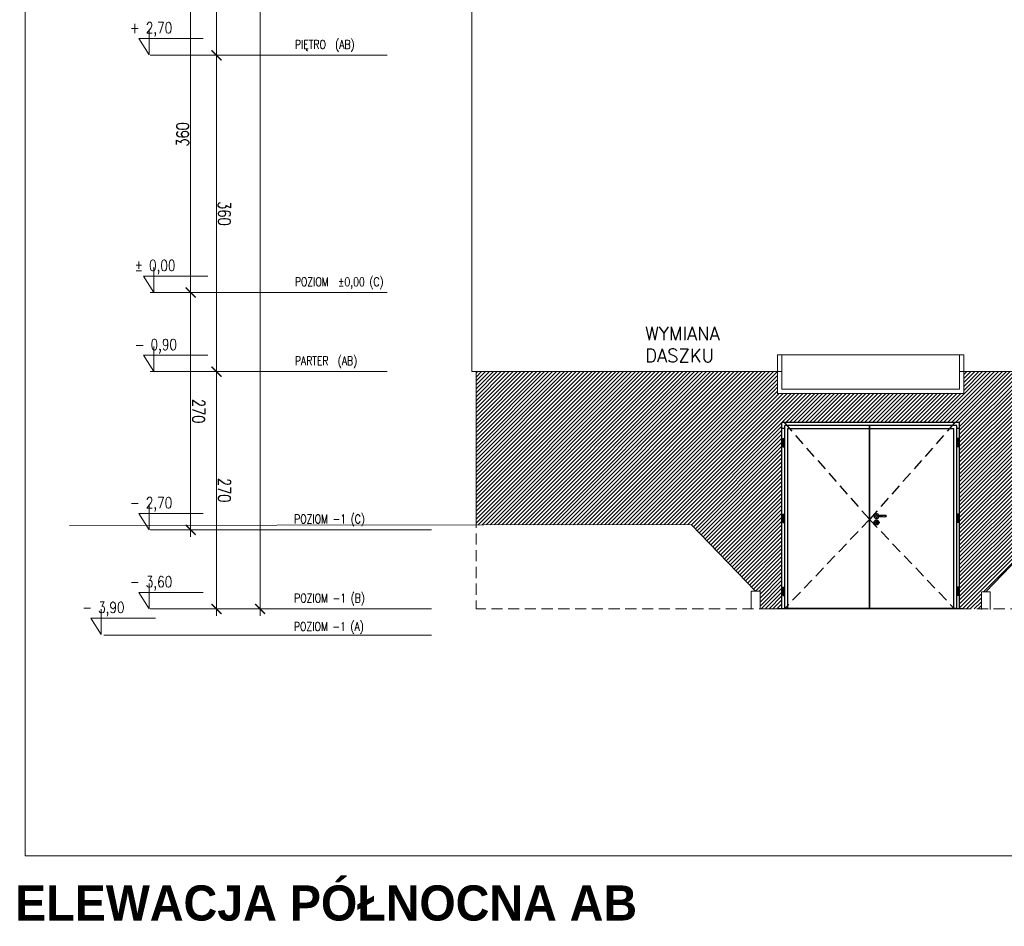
# Model space of a CAD drawing. Header units: millimetres. Extents: x -82287 to 177822, y -399756 to 0.
# Tile 60 of 228: x 75404 to 76525, y -238893 to -237861. Entities that reach past the tile are written whole.
import ezdxf
from ezdxf.enums import TextEntityAlignment as Align

# ---------------------------------------------------------------- set-up
doc = ezdxf.new("R2010")
doc.units = ezdxf.units.MM
doc.header["$MEASUREMENT"] = 0
for name, pattern in [('SUŁOSZOWA - PB 21 03$0$CENTER', [0.6, 0.375, -0.075, 0.075, -0.075]), ('SUŁOSZOWA - PB 21 03$0$DASHED', [19.05, 12.7, -6.35]), ('SUŁOSZOWA - PB 21 03$0$HIDDEN', [9.525, 6.35, -3.175])]:
    doc.linetypes.add(name, pattern=pattern)
doc.layers.get('DEFPOINTS').update_dxf_attribs({"lineweight": 50})
doc.layers.add('FL_XREF', color=252, linetype='Continuous')
for name, color, linetype, lineweight in [('SUŁOSZOWA - PB 21 03$0$! opisy okien elewacja', 251, 'Continuous', 0), ('SUŁOSZOWA - PB 21 03$0$!! 0_ Istn-sciany', 251, 'Continuous', 0), ('SUŁOSZOWA - PB 21 03$0$!! 0_ Opis', 251, 'Continuous', 0), ('SUŁOSZOWA - PB 21 03$0$!! 0_ WIDOK ELEWACJA', 251, 'Continuous', 0), ('SUŁOSZOWA - PB 21 03$0$!! 0_bloki rzędnych', 251, 'Continuous', 0), ('SUŁOSZOWA - PB 21 03$0$!! 0_Istn-cienka', 251, 'Continuous', 0), ('SUŁOSZOWA - PB 21 03$0$!! 0_Istn-drzwi', 251, 'Continuous', 0), ('SUŁOSZOWA - PB 21 03$0$!! 0_Opis_pom', 251, 'Continuous', 0), ('SUŁOSZOWA - PB 21 03$0$!! 1_OPIS POM NOWE', 251, 'Continuous', 0), ('SUŁOSZOWA - PB 21 03$0$!! 2_ELEWACJA COKÓŁ', 251, 'Continuous', 0), ('SUŁOSZOWA - PB 21 03$0$0-rzedne-blok', 251, 'Continuous', 0)]:
    doc.layers.add(name, color=color, linetype=linetype, lineweight=lineweight)
doc.layers.add('SUŁOSZOWA - PB 21 03$0$ND', color=251, linetype='Continuous', lineweight=0, plot=False)
doc.styles.add('SUŁOSZOWA - PB 21 03$0$ARIAL', font='tahoma.ttf')
doc.styles.add('SUŁOSZOWA - PB 21 03$0$DEUTSCH', font='SIMPLEX8')
doc.styles.add('SUŁOSZOWA - PB 21 03$0$SIMPLEX', font='simplex.shx', dxfattribs={"width": 0.77})
doc.styles.add('SUŁOSZOWA - PB 21 03$0$STYLE10', font='arialbd.ttf')
doc.styles.add('SUŁOSZOWA - PB 21 03$0$TXT', font='simplex.shx')
doc.dimstyles.new('SUŁOSZOWA - PB 21 03$0$OL PB 100', dxfattribs={"dimscale": 4, "dimtxt": 3.5, "dimasz": 0.2, "dimexe": 10, "dimexo": 10, "dimgap": 0.5, "dimtad": 1, "dimdec": 1, "dimrnd": 0.5, "dimzin": 9, "dimdsep": 46, "dimtxsty": 'SUŁOSZOWA - PB 21 03$0$SIMPLEX', "dimblk": 'SUŁOSZOWA - PB 21 03$0$thick_MSz', "dimcen": 0.05, "dimdle": 8, "dimse1": 1, "dimse2": 1, "dimclrd": 256, "dimclre": 256, "dimclrt": 3, "dimadec": 1, "dimazin": 2, "dimtfac": 1, "dimtdec": 1, "dimtix": 1, "dimtofl": 0, "dimtmove": 2, "dimatfit": 3, "dimldrblk": 'SUŁOSZOWA - PB 21 03$0$thick_MSz', "dimfxl": 10, "dimfxlon": 1, "dimtolj": 1, "dimlwd": -1, "dimlwe": -1, "dimarcsym": 0})

# ---------------------------------------------------------------- blocks, each defined once
blk = doc.blocks.new('SUŁOSZOWA - PB 21 03$0$thick_MSz')
for p, q in [((0, 15), (0, -15)), ((-10, 0), (10, 0))]:
    blk.add_line(p, q)
at = {"const_width": 2, "elevation": 2}
blk.add_lwpolyline([(-7.1, -7.1), (7.1, 7.1)], dxfattribs=at)
blk = doc.blocks.new('*D72')
at = {"layer": 'DEFPOINTS', "color": 0, "ltscale": 100, "transparency": 16777216}
for p in [(15576.3, 8739.9), (15576.3, 8648.5), (15846.3, 8648.5)]:
    blk.add_point(p, dxfattribs=at)
at = {"layer": 'SUŁOSZOWA - PB 21 03$0$ND', "ltscale": 100, "transparency": 16777216}
blk.add_line((15845.5, 8739.9), (15577.1, 8739.9), dxfattribs=at)
at = {"layer": 'SUŁOSZOWA - PB 21 03$0$ND', "ltscale": 100, "transparency": 16777216, "xscale": 0.8, "yscale": 0.8, "zscale": 0.8}
for p, rotation in [((15576.3, 8739.9), 180.0000000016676), ((15846.3, 8739.9), 1.667546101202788e-09)]:
    blk.add_blockref('SUŁOSZOWA - PB 21 03$0$thick_MSz', p, dxfattribs=dict(at, rotation=rotation))
at = {"layer": 'SUŁOSZOWA - PB 21 03$0$ND', "color": 3, "ltscale": 100, "transparency": 16777216, "insert": (15711.3, 8748.9), "char_height": 14, "attachment_point": 5, "rotation": 0, "style": 'SUŁOSZOWA - PB 21 03$0$SIMPLEX'}
blk.add_mtext('\\A1;270', dxfattribs=at)
blk = doc.blocks.new('SUŁOSZOWA - PB 21 03$0$D_kota')
for p, q in [((8.66, 0), (8.66, 23.02)), ((-0.76, 15), (8.66, 15)), ((8.66, 0), (-0.76, 15))]:
    blk.add_line(p, q)
blk.add_lwpolyline([(-0.76, 15), (57.9, 15)])
at = {"style": 'SUŁOSZOWA - PB 21 03$0$DEUTSCH', "width": 0.8}
blk.add_attdef('POZ.ARCH', (7.32, 19.66), '', height=10, dxfattribs=at)
blk = doc.blocks.new('*D73')
at = {"layer": 'DEFPOINTS', "color": 0, "ltscale": 100, "transparency": 16777216}
for p in [(15846.3, 8789.5), (14272.3, 8752.2), (15846.3, 8606.6)]:
    blk.add_point(p, dxfattribs=at)
at = {"layer": 'SUŁOSZOWA - PB 21 03$0$ND', "ltscale": 100, "transparency": 16777216}
blk.add_line((14273.1, 8789.5), (15845.5, 8789.5), dxfattribs=at)
at = {"layer": 'SUŁOSZOWA - PB 21 03$0$ND', "ltscale": 100, "transparency": 16777216, "xscale": 0.8, "yscale": 0.8, "zscale": 0.8}
for p, rotation in [((14272.3, 8789.5), 180.0000000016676), ((15846.3, 8789.5), 1.667517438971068e-09)]:
    blk.add_blockref('SUŁOSZOWA - PB 21 03$0$thick_MSz', p, dxfattribs=dict(at, rotation=rotation))
at = {"layer": 'SUŁOSZOWA - PB 21 03$0$ND', "color": 3, "ltscale": 100, "transparency": 16777216, "insert": (15065.7, 8799.5), "char_height": 14, "attachment_point": 5, "rotation": 0, "style": 'SUŁOSZOWA - PB 21 03$0$SIMPLEX'}
blk.add_mtext('\\A1;1574', dxfattribs=at)
blk = doc.blocks.new('*D74')
at = {"layer": 'DEFPOINTS', "color": 0, "ltscale": 100, "transparency": 16777216}
for p in [(15216.3, 8739.9), (15216.3, 8648.5), (15576.3, 8648.5)]:
    blk.add_point(p, dxfattribs=at)
at = {"layer": 'SUŁOSZOWA - PB 21 03$0$ND', "ltscale": 100, "transparency": 16777216}
blk.add_line((15575.5, 8739.9), (15217.1, 8739.9), dxfattribs=at)
at = {"layer": 'SUŁOSZOWA - PB 21 03$0$ND', "ltscale": 100, "transparency": 16777216, "xscale": 0.8, "yscale": 0.8, "zscale": 0.8}
for p, rotation in [((15216.3, 8739.9), 180.0000000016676), ((15576.3, 8739.9), 1.667546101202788e-09)]:
    blk.add_blockref('SUŁOSZOWA - PB 21 03$0$thick_MSz', p, dxfattribs=dict(at, rotation=rotation))
at = {"layer": 'SUŁOSZOWA - PB 21 03$0$ND', "color": 3, "ltscale": 100, "transparency": 16777216, "insert": (15396.3, 8748.9), "char_height": 14, "attachment_point": 5, "rotation": 0, "style": 'SUŁOSZOWA - PB 21 03$0$SIMPLEX'}
blk.add_mtext('\\A1;360', dxfattribs=at)
blk = doc.blocks.new('*D75')
at = {"layer": 'DEFPOINTS', "color": 0, "ltscale": 100, "transparency": 16777216}
for p in [(14862.3, 8739.9), (14862.3, 8648.6), (15216.3, 8648.5)]:
    blk.add_point(p, dxfattribs=at)
at = {"layer": 'SUŁOSZOWA - PB 21 03$0$ND', "ltscale": 100, "transparency": 16777216}
blk.add_line((15215.5, 8739.9), (14863.1, 8739.9), dxfattribs=at)
at = {"layer": 'SUŁOSZOWA - PB 21 03$0$ND', "ltscale": 100, "transparency": 16777216, "xscale": 0.8, "yscale": 0.8, "zscale": 0.8}
for p, rotation in [((14862.3, 8739.9), 180.0000000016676), ((15216.3, 8739.9), 1.667546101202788e-09)]:
    blk.add_blockref('SUŁOSZOWA - PB 21 03$0$thick_MSz', p, dxfattribs=dict(at, rotation=rotation))
at = {"layer": 'SUŁOSZOWA - PB 21 03$0$ND', "color": 3, "ltscale": 100, "transparency": 16777216, "insert": (15039.3, 8748.9), "char_height": 14, "attachment_point": 5, "rotation": 0, "style": 'SUŁOSZOWA - PB 21 03$0$SIMPLEX'}
blk.add_mtext('\\A1;354', dxfattribs=at)
blk = doc.blocks.new('*D77')
at = {"layer": 'DEFPOINTS', "color": 0, "ltscale": 100, "transparency": 16777216}
for p in [(15486.3, 8710.4), (15486.3, 8648.5), (15756.3, 8648.5)]:
    blk.add_point(p, dxfattribs=at)
at = {"layer": 'SUŁOSZOWA - PB 21 03$0$ND', "ltscale": 100, "transparency": 16777216}
blk.add_line((15755.5, 8710.4), (15487.1, 8710.4), dxfattribs=at)
at = {"layer": 'SUŁOSZOWA - PB 21 03$0$ND', "ltscale": 100, "transparency": 16777216, "xscale": 0.8, "yscale": 0.8, "zscale": 0.8}
for p, rotation in [((15486.3, 8710.4), 180.0000000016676), ((15756.3, 8710.4), 1.667546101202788e-09)]:
    blk.add_blockref('SUŁOSZOWA - PB 21 03$0$thick_MSz', p, dxfattribs=dict(at, rotation=rotation))
at = {"layer": 'SUŁOSZOWA - PB 21 03$0$ND', "color": 3, "ltscale": 100, "transparency": 16777216, "insert": (15621.3, 8719.4), "char_height": 14, "attachment_point": 5, "rotation": 0, "style": 'SUŁOSZOWA - PB 21 03$0$SIMPLEX'}
blk.add_mtext('\\A1;270', dxfattribs=at)
blk = doc.blocks.new('*D78')
at = {"layer": 'DEFPOINTS', "color": 0, "ltscale": 100, "transparency": 16777216}
for p in [(15126.3, 8710.4), (15126.3, 8648.5), (15486.3, 8648.5)]:
    blk.add_point(p, dxfattribs=at)
at = {"layer": 'SUŁOSZOWA - PB 21 03$0$ND', "ltscale": 100, "transparency": 16777216}
blk.add_line((15485.5, 8710.4), (15127.1, 8710.4), dxfattribs=at)
at = {"layer": 'SUŁOSZOWA - PB 21 03$0$ND', "ltscale": 100, "transparency": 16777216, "xscale": 0.8, "yscale": 0.8, "zscale": 0.8, "rotation": 180}
blk.add_blockref('SUŁOSZOWA - PB 21 03$0$thick_MSz', (15126.3, 8710.4), dxfattribs=at)
at = {"layer": 'SUŁOSZOWA - PB 21 03$0$ND', "ltscale": 100, "transparency": 16777216, "xscale": 0.8, "yscale": 0.8, "zscale": 0.8}
blk.add_blockref('SUŁOSZOWA - PB 21 03$0$thick_MSz', (15486.3, 8710.4), dxfattribs=at)
at = {"layer": 'SUŁOSZOWA - PB 21 03$0$ND', "color": 3, "ltscale": 100, "transparency": 16777216, "insert": (15306.3, 8701.4), "char_height": 14, "attachment_point": 5, "rotation": 180, "style": 'SUŁOSZOWA - PB 21 03$0$SIMPLEX'}
blk.add_mtext('\\A1;360', dxfattribs=at)
blk = doc.blocks.new('SUŁOSZOWA - PB 21 03$0$POZIOMY BLOK')
for p, q in [((15756.32, 8984.49), (15756.32, 8664.25)), ((15846.32, 8984.49), (15846.32, 8664.25)), ((15876.32, 8984.49), (15876.32, 8664.25)), ((15216.32, 8934), (15216.32, 8664.25)), ((15486.32, 8934), (15486.32, 8664.25)), ((15576.32, 8934), (15576.32, 8664.25)), ((15876.32, 8682.25), (15876.32, 8611.49))]:
    blk.add_line(p, q)
at = {"layer": 'SUŁOSZOWA - PB 21 03$0$0-rzedne-blok'}
ref = blk.add_blockref('SUŁOSZOWA - PB 21 03$0$D_kota', (15486.32, 8657.67), dxfattribs=dict(at, xscale=1.250000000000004, yscale=1.250000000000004, zscale=1.250000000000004, rotation=90))
ref.add_attrib('POZ.ARCH', '%%p 0,00  ', (15461.74, 8646.85), dxfattribs={"layer": '0', "height": 12.5, "rotation": 90, "style": 'SUŁOSZOWA - PB 21 03$0$DEUTSCH', "width": 0.8})
ref = blk.add_blockref('SUŁOSZOWA - PB 21 03$0$D_kota', (15576.32, 8657.67), dxfattribs=dict(at, xscale=1.250000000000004, yscale=1.250000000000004, zscale=1.250000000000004, rotation=90))
ref.add_attrib('POZ.ARCH', '- 0,90  ', (15551.74, 8646.85), dxfattribs={"layer": '0', "height": 12.5, "rotation": 90, "style": 'SUŁOSZOWA - PB 21 03$0$DEUTSCH', "width": 0.8})
ref = blk.add_blockref('SUŁOSZOWA - PB 21 03$0$D_kota', (15215.85, 8652.26), dxfattribs=dict(at, xscale=1.250000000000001, yscale=1.250000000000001, zscale=1.250000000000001, rotation=89.99999992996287))
ref.add_attrib('POZ.ARCH', '+ 2,70', (15191.27, 8641.44), dxfattribs={"layer": '0', "height": 12.5, "rotation": 90, "style": 'SUŁOSZOWA - PB 21 03$0$DEUTSCH', "width": 0.8})
ref = blk.add_blockref('SUŁOSZOWA - PB 21 03$0$D_kota', (15756.32, 8652.26), dxfattribs=dict(at, xscale=1.250000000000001, yscale=1.250000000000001, zscale=1.250000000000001, rotation=89.99999992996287))
ref.add_attrib('POZ.ARCH', '- 2,70', (15731.74, 8641.44), dxfattribs={"layer": '0', "height": 12.5, "rotation": 90, "style": 'SUŁOSZOWA - PB 21 03$0$DEUTSCH', "width": 0.8})
ref = blk.add_blockref('SUŁOSZOWA - PB 21 03$0$D_kota', (15846.32, 8652.26), dxfattribs=dict(at, xscale=1.250000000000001, yscale=1.250000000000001, zscale=1.250000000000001, rotation=89.99999992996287))
ref.add_attrib('POZ.ARCH', '- 3,60', (15821.74, 8641.44), dxfattribs={"layer": '0', "height": 12.5, "rotation": 90, "style": 'SUŁOSZOWA - PB 21 03$0$DEUTSCH', "width": 0.8})
ref = blk.add_blockref('SUŁOSZOWA - PB 21 03$0$D_kota', (15875.5, 8597.99), dxfattribs=dict(at, xscale=1.250000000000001, yscale=1.250000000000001, zscale=1.250000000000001, rotation=89.99999992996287))
ref.add_attrib('POZ.ARCH', '- 3,90', (15850.92, 8587.16), dxfattribs={"layer": '0', "height": 12.5, "rotation": 90, "style": 'SUŁOSZOWA - PB 21 03$0$DEUTSCH', "width": 0.8})
at = {"style": 'SUŁOSZOWA - PB 21 03$0$SIMPLEX', "width": 0.77}
for s, p in [('POZIOM  %%P0,00 (C)', (15478.99, 8829.03, -0.04)), ('PIĘTRO  (AB)', (15208.99, 8829.03, -0.04)), ('PARTER  (AB)', (15568.99, 8829.03, -0.04)), ('POZIOM -1 (C)', (15748.99, 8828.23, -0.04)), ('POZIOM -1 (B)', (15838.99, 8828.23, -0.04)), ('POZIOM -1 (A)', (15871.38, 8827.97, -0.04))]:
    blk.add_text(s, height=10, rotation=90, dxfattribs=at).set_placement(p)
at = {"layer": 'SUŁOSZOWA - PB 21 03$0$ND', "ltscale": 100}
dim = blk.add_linear_dim(base=(15846.32, 8789.48), p1=(14272.32, 8752.23), p2=(15846.32, 8606.6), angle=180, dimstyle='SUŁOSZOWA - PB 21 03$0$OL PB 100', dxfattribs=at)
dim.commit()
dim.dimension.update_dxf_attribs({"geometry": '*D73', "text_midpoint": (15065.71, 8799.48), "dimtype": 160})
for base, p1, p2, picture, middle in [((14862.32, 8739.89), (15216.32, 8648.52), (14862.32, 8648.65), '*D75', (15039.32, 8748.89)), ((15216.32, 8739.89), (15576.32, 8648.52), (15216.32, 8648.52), '*D74', (15396.32, 8748.89)), ((15576.32, 8739.89), (15846.32, 8648.52), (15576.32, 8648.52), '*D72', (15711.32, 8748.89)), ((15486.32, 8710.39), (15756.32, 8648.52), (15486.32, 8648.52), '*D77', (15621.32, 8719.39)), ((15126.32, 8710.39), (15486.32, 8648.52), (15126.32, 8648.52), '*D78', (15306.32, 8701.39))]:
    dim = blk.add_linear_dim(base=base, p1=p1, p2=p2, angle=180, dimstyle='SUŁOSZOWA - PB 21 03$0$OL PB 100', dxfattribs=at)
    dim.commit()
    dim.dimension.update_dxf_attribs({"geometry": picture, "text_midpoint": middle})
blk = doc.blocks.new('SUŁOSZOWA - PB 21 03')
at = {"layer": 'SUŁOSZOWA - PB 21 03$0$!! 2_ELEWACJA COKÓŁ'}
h = blk.add_hatch(dxfattribs=at)
h.set_pattern_fill('ANSI31', color=250, angle=180)
h.set_pattern_definition([(225, (130878.9713, -429739.2704), (2.24506403, -2.24506403), [])])
h.paths.add_polyline_path([(76411.2647, -238584.26576), (76414.72686, -238584.26576), (76436.2647, -238584.26576), (76436.2647, -238564.76576), (76441.2647, -238564.76576), (76516.8108, -238486.29129), (77676.75331, -238480.64954), (77676.75331, -238314.26576), (76416.25991, -238314.26576), (76416.25991, -238339.26576), (76204.25991, -238339.26576), (76204.25991, -238314.26576), (75861.25991, -238314.26576), (75861.25991, -238479.26576), (75861.25991, -238488.65106), (76106.04468, -238488.2125), (76179.25991, -238564.26576), (76184.25991, -238564.26576), (76184.25991, -238584.26576), (76209.25991, -238584.26576), (76209.25991, -238372.26576), (76404.26307, -238372.26576), (76411.2647, -238372.26576)])
h.paths.add_polyline_path([(76744.25991, -238452.26576), (76742.25991, -238452.26576), (76742.25991, -238454.26576), (76516.25991, -238454.26576), (76516.25991, -238452.26576), (76514.25991, -238452.26576), (76514.25991, -238362.26576), (76629.25991, -238362.26576), (76744.25991, -238362.26576)], flags=16)
h.paths.add_polyline_path([(76742.25991, -238450.26576), (76631.25991, -238450.26576), (76631.25991, -238364.26576), (76742.25991, -238364.26576)], flags=0)
h.paths.add_polyline_path([(77114.25991, -238362.26576), (77229.25991, -238362.26576), (77344.25991, -238362.26576), (77344.25991, -238452.26576), (77342.25991, -238452.26576), (77342.25991, -238454.26576), (77116.25991, -238454.26576), (77116.25991, -238452.26576), (77114.25991, -238452.26576)], flags=16)
h.paths.add_polyline_path([(76737.25991, -238445.26576), (76636.25991, -238445.26576), (76636.25991, -238369.26576), (76737.25991, -238369.26576)], flags=0)
h.paths.add_polyline_path([(76737.25991, -238407.26576), (76735.25991, -238408.01823), (76735.25991, -238442.25586), (76735.93096, -238443.26576), (76641.5757, -238443.26576), (76636.25991, -238445.26576), (76638.25991, -238442.25586), (76638.25991, -238370.01823), (76641.5757, -238371.26576), (76685.43096, -238371.26576), (76686.75991, -238369.26576), (76688.08886, -238371.26576), (76735.25991, -238371.26576), (76735.25991, -238406.51328)], flags=0)
h.paths.add_polyline_path([(77116.25991, -238364.26576), (77227.25991, -238364.26576), (77227.25991, -238450.26576), (77116.25991, -238450.26576)], flags=0)
h.paths.add_polyline_path([(77121.25991, -238369.26576), (77222.25991, -238369.26576), (77222.25991, -238445.26576), (77121.25991, -238445.26576)], flags=0)
h.paths.add_polyline_path([(77123.25991, -238370.01823), (77126.5757, -238371.26576), (77170.43096, -238371.26576), (77171.75991, -238369.26576), (77173.08886, -238371.26576), (77220.25991, -238371.26576), (77220.25991, -238406.51328), (77222.25991, -238407.26576), (77220.25991, -238408.01823), (77220.25991, -238442.25586), (77220.93096, -238443.26576), (77126.5757, -238443.26576), (77121.25991, -238445.26576), (77123.25991, -238442.25586)], flags=0)
h.paths.add_polyline_path([(76627.25991, -238450.26576), (76516.25991, -238450.26576), (76516.25991, -238364.26576), (76627.25991, -238364.26576)], flags=0)
h.paths.add_polyline_path([(76622.25991, -238445.26576), (76521.25991, -238445.26576), (76521.25991, -238369.26576), (76622.25991, -238369.26576)], flags=0)
h.paths.add_polyline_path([(76622.25991, -238407.26576), (76620.25991, -238408.01823), (76620.25991, -238442.25586), (76620.93096, -238443.26576), (76526.5757, -238443.26576), (76521.25991, -238445.26576), (76523.25991, -238442.25586), (76523.25991, -238370.01823), (76526.5757, -238371.26576), (76570.43096, -238371.26576), (76571.75991, -238369.26576), (76573.08886, -238371.26576), (76620.25991, -238371.26576), (76620.25991, -238406.51328)], flags=0)
h.paths.add_polyline_path([(77231.25991, -238364.26576), (77342.25991, -238364.26576), (77342.25991, -238450.26576), (77231.25991, -238450.26576)], flags=0)
h.paths.add_polyline_path([(77236.25991, -238369.26576), (77337.25991, -238369.26576), (77337.25991, -238445.26576), (77236.25991, -238445.26576)], flags=0)
h.paths.add_polyline_path([(77238.25991, -238370.01823), (77241.5757, -238371.26576), (77285.43096, -238371.26576), (77286.75991, -238369.26576), (77288.08886, -238371.26576), (77335.25991, -238371.26576), (77335.25991, -238406.51328), (77337.25991, -238407.26576), (77335.25991, -238408.01823), (77335.25991, -238442.25586), (77335.93096, -238443.26576), (77241.5757, -238443.26576), (77236.25991, -238445.26576), (77238.25991, -238442.25586)], flags=0)
h.paths.add_polyline_path([(77414.25991, -238362.26576), (77529.25991, -238362.26576), (77644.25991, -238362.26576), (77644.25991, -238452.26576), (77642.25991, -238452.26576), (77642.25991, -238454.26576), (77416.25991, -238454.26576), (77416.25991, -238452.26576), (77414.25991, -238452.26576)], flags=16)
h.paths.add_polyline_path([(77416.25991, -238364.26576), (77527.25991, -238364.26576), (77527.25991, -238450.26576), (77416.25991, -238450.26576)], flags=0)
h.paths.add_polyline_path([(77421.25991, -238369.26576), (77522.25991, -238369.26576), (77522.25991, -238445.26576), (77421.25991, -238445.26576)], flags=0)
h.paths.add_polyline_path([(77426.5757, -238371.26576), (77470.43096, -238371.26576), (77471.75991, -238369.26576), (77473.08886, -238371.26576), (77520.25991, -238371.26576), (77520.25991, -238406.51328), (77522.25991, -238407.26576), (77520.25991, -238408.01823), (77520.25991, -238442.25586), (77520.93096, -238443.26576), (77426.5757, -238443.26576), (77421.25991, -238445.26576), (77423.25991, -238442.25586), (77423.25991, -238370.01823)], flags=0)
h.paths.add_polyline_path([(77531.25991, -238364.26576), (77642.25991, -238364.26576), (77642.25991, -238450.26576), (77531.25991, -238450.26576)], flags=0)
h.paths.add_polyline_path([(77536.25991, -238369.26576), (77637.25991, -238369.26576), (77637.25991, -238445.26576), (77536.25991, -238445.26576)], flags=0)
h.paths.add_polyline_path([(77541.5757, -238371.26576), (77585.43096, -238371.26576), (77586.75991, -238369.26576), (77588.08886, -238371.26576), (77635.25991, -238371.26576), (77635.25991, -238406.51328), (77637.25991, -238407.26576), (77635.25991, -238408.01823), (77635.25991, -238442.25586), (77635.93096, -238443.26576), (77541.5757, -238443.26576), (77536.25991, -238445.26576), (77538.25991, -238442.25586), (77538.25991, -238370.01823)], flags=0)
h.paths.add_polyline_path([(77560.08766, -238442.10613), (77609.25433, -238442.10613), (77609.25433, -238434.60613), (77560.08766, -238434.60613)], flags=8)
h.paths.add_polyline_path([(77445.08766, -238442.10613), (77494.25433, -238442.10613), (77494.25433, -238434.60613), (77445.08766, -238434.60613)], flags=8)
h.paths.add_polyline_path([(77260.08766, -238442.10613), (77309.25433, -238442.10613), (77309.25433, -238434.60613), (77260.08766, -238434.60613)], flags=8)
h.paths.add_polyline_path([(77145.08766, -238442.10613), (77194.25433, -238442.10613), (77194.25433, -238434.60613), (77145.08766, -238434.60613)], flags=8)
h.paths.add_polyline_path([(76660.08766, -238442.10613), (76709.25433, -238442.10613), (76709.25433, -238434.60613), (76660.08766, -238434.60613)], flags=8)
h.paths.add_polyline_path([(76545.08766, -238442.10613), (76594.25433, -238442.10613), (76594.25433, -238434.60613), (76545.08766, -238434.60613)], flags=8)
for p, q in [((76209.25991, -238584.26576), (76209.25991, -238372.26576)), ((76411.2647, -238372.26576), (76209.25991, -238372.26576)), ((76404.26307, -238372.26576), (76209.25991, -238372.26576)), ((76212.35991, -238378.86576), (76209.25991, -238378.86576)), ((76308.90991, -238375.46576), (76212.35991, -238375.46576)), ((76212.35991, -238583.76576), (76212.35991, -238375.46576)), ((76308.90991, -238583.76576), (76308.90991, -238375.46576)), ((76309.2147, -238376.66576), (76308.90991, -238376.66576)), ((76408.1647, -238375.46576), (76309.2147, -238375.46576)), ((76309.2147, -238583.76576), (76309.2147, -238375.46576)), ((76408.1647, -238583.76576), (76408.1647, -238375.46576)), ((76411.2647, -238378.86576), (76408.1647, -238378.86576)), ((76411.2647, -238584.26576), (76411.2647, -238372.26576)), ((76210.15991, -238399.91576), (76210.15991, -238390.41576)), ((76210.15991, -238390.41576), (76212.15991, -238390.41576)), ((76212.15991, -238399.91576), (76212.15991, -238390.41576)), ((76408.3647, -238399.91576), (76408.3647, -238390.41576)), ((76410.3647, -238390.41576), (76408.3647, -238390.41576)), ((76410.3647, -238399.91576), (76410.3647, -238390.41576)), ((76210.15991, -238392.91576), (76212.15991, -238392.91576)), ((76210.15991, -238393.01576), (76212.15991, -238393.01576)), ((76210.15991, -238397.31576), (76212.15991, -238397.31576)), ((76210.15991, -238397.41576), (76212.15991, -238397.41576)), ((76210.15991, -238399.91576), (76212.15991, -238399.91576)), ((76410.3647, -238392.91576), (76408.3647, -238392.91576)), ((76410.3647, -238393.01576), (76408.3647, -238393.01576)), ((76410.3647, -238397.31576), (76408.3647, -238397.31576)), ((76410.3647, -238397.41576), (76408.3647, -238397.41576)), ((76410.3647, -238399.91576), (76408.3647, -238399.91576)), ((76210.15991, -238485.86576), (76210.15991, -238476.36576)), ((76210.15991, -238476.36576), (76212.15991, -238476.36576)), ((76210.15991, -238478.86576), (76212.15991, -238478.86576)), ((76210.15991, -238478.96576), (76212.15991, -238478.96576)), ((76212.15991, -238485.86576), (76212.15991, -238476.36576)), ((76408.3647, -238485.86576), (76408.3647, -238476.36576)), ((76410.3647, -238476.36576), (76408.3647, -238476.36576)), ((76410.3647, -238478.86576), (76408.3647, -238478.86576)), ((76410.3647, -238478.96576), (76408.3647, -238478.96576)), ((76410.3647, -238485.86576), (76410.3647, -238476.36576)), ((76210.15991, -238483.26576), (76212.15991, -238483.26576)), ((76210.15991, -238483.36576), (76212.15991, -238483.36576)), ((76210.15991, -238485.86576), (76212.15991, -238485.86576)), ((76410.3647, -238483.26576), (76408.3647, -238483.26576)), ((76410.3647, -238483.36576), (76408.3647, -238483.36576)), ((76410.3647, -238485.86576), (76408.3647, -238485.86576)), ((76210.15991, -238569.01576), (76210.15991, -238559.51576)), ((76210.15991, -238559.51576), (76212.15991, -238559.51576)), ((76212.15991, -238569.01576), (76212.15991, -238559.51576)), ((76408.3647, -238569.01576), (76408.3647, -238559.51576)), ((76410.3647, -238559.51576), (76408.3647, -238559.51576)), ((76410.3647, -238569.01576), (76410.3647, -238559.51576)), ((76210.15991, -238562.01576), (76212.15991, -238562.01576)), ((76210.15991, -238562.11576), (76212.15991, -238562.11576)), ((76210.15991, -238566.41576), (76212.15991, -238566.41576)), ((76210.15991, -238566.51576), (76212.15991, -238566.51576)), ((76210.15991, -238569.01576), (76212.15991, -238569.01576)), ((76410.3647, -238562.01576), (76408.3647, -238562.01576)), ((76410.3647, -238562.11576), (76408.3647, -238562.11576)), ((76410.3647, -238566.41576), (76408.3647, -238566.41576)), ((76410.3647, -238566.51576), (76408.3647, -238566.51576)), ((76410.3647, -238569.01576), (76408.3647, -238569.01576)), ((76414.72686, -238584.26576), (76205.14901, -238584.26576)), ((76308.90991, -238583.76576), (76212.35991, -238583.76576)), ((76213.45991, -238584.26576), (76213.45991, -238583.76576)), ((76214.65512, -238584.26576), (76214.65512, -238583.76576)), ((76215.85991, -238584.26576), (76215.85991, -238583.76576)), ((76408.1647, -238583.76576), (76309.2147, -238583.76576)), ((76404.6647, -238584.26576), (76404.6647, -238583.76576)), ((76405.86949, -238584.26576), (76405.86949, -238583.76576)), ((76407.0647, -238584.26576), (76407.0647, -238583.76576))]:
    blk.add_line(p, q)
at = {"linetype": 'SUŁOSZOWA - PB 21 03$0$CENTER', "ltscale": 0.5}
for p, q in [((76211.15991, -238390.41576), (76211.15991, -238399.86576)), ((76409.3647, -238390.41576), (76409.3647, -238399.86576)), ((76211.15991, -238476.36576), (76211.15991, -238485.81576)), ((76409.3647, -238476.36576), (76409.3647, -238485.81576)), ((76211.15991, -238559.51576), (76211.15991, -238568.96576)), ((76409.3647, -238559.51576), (76409.3647, -238568.96576))]:
    blk.add_line(p, q, dxfattribs=at)
at = {"ltscale": 0.2}
for p, q in [((76315.7647, -238478.51576), (76315.7647, -238479.01576)), ((76315.7647, -238478.51576), (76315.8949, -238478.51576)), ((76315.7647, -238479.01576), (76315.8949, -238479.01576)), ((76316.3897, -238485.78348), (76316.3897, -238487.03348)), ((76317.4397, -238485.78348), (76317.4397, -238487.03348))]:
    blk.add_line(p, q, dxfattribs=at)
at = {"linetype": 'SUŁOSZOWA - PB 21 03$0$DASHED'}
for points in [[(76212.09991, -238372.60815), (76308.90991, -238482.43695), (76212.09991, -238584.26576)], [(76405.71991, -238372.60815), (76308.90991, -238482.43695), (76405.71991, -238584.26576)]]:
    blk.add_lwpolyline(points, dxfattribs=at)
for points in [[(76215.85991, -238583.76576), (76215.85991, -238378.86576)], [(76215.85991, -238378.86576), (76404.6647, -238378.86576)], [(76404.6647, -238583.76576), (76404.6647, -238378.86576)]]:
    blk.add_lwpolyline(points)
at = {"ltscale": 0.2}
for centre, radius in [((76316.9147, -238485.88348), 2.8), ((76316.91969, -238485.88794), 1.8)]:
    blk.add_circle(centre, radius, dxfattribs=at)
for centre, radius, start, end in [((76316.9147, -238478.76576), 2.8007, 13.27153457, 346.72846543), ((76316.9147, -238478.76576), 1.25, 42.90378232, 317.09621768), ((76316.9147, -238478.76576), 1.05, 64.69983918, 295.30016082), ((76327.3247, -238478.76576), 0.74, 288.92464442, 71.07535558), ((76316.9147, -238485.08348), 0.875, 306.86989765, 233.13010235), ((76316.9147, -238487.03348), 0.525, 180, 270), ((76316.9147, -238487.03348), 0.525, 270, 0)]:
    blk.add_arc(centre, radius, start, end, dxfattribs=at)
for points in [[(76327.5647, -238478.06576), (76325.0647, -238477.81576), (76318.76906, -238478.06576), (76316.9147, -238477.71576)], [(76327.5647, -238479.46576), (76325.0647, -238479.71576), (76318.76906, -238479.46576), (76316.9147, -238479.81576)]]:
    blk.add_spline(points, degree=3, dxfattribs=at)
at = {"layer": 'SUŁOSZOWA - PB 21 03$0$! opisy okien elewacja'}
blk.add_lwpolyline([(82687.95751, -238865.24478), (75348.20682, -238865.24478), (75348.20682, -236737.82104), (82687.95751, -236737.82104)], close=True, dxfattribs=at)
at = {"layer": 'SUŁOSZOWA - PB 21 03$0$!! 0_ Istn-sciany'}
for points in [[(76106.04468, -238488.2125), (75398.71182, -238489.47976)], [(76179.25991, -238564.26576), (76106.00163, -238488.16779)], [(76441.2647, -238564.76576), (76516.8108, -238486.29129)], [(76184.25991, -238584.26576), (76184.25991, -238564.26576), (76174.25991, -238564.26576), (76174.25991, -238584.26576)], [(76436.2647, -238584.76576), (76436.2647, -238564.76576), (76446.2647, -238564.76576), (76446.2647, -238584.76576)], [(76184.25991, -238584.26576), (76354.25991, -238584.26576)]]:
    blk.add_lwpolyline(points, dxfattribs=at)
at = {"layer": 'SUŁOSZOWA - PB 21 03$0$!! 0_ WIDOK ELEWACJA'}
for points in [[(75856.25991, -237647.85452), (75856.25991, -238314.26576)], [(76209.25991, -238314.26576), (75856.25991, -238314.26576)], [(75856.25991, -238314.26576), (75861.25991, -238314.26576)], [(75861.25991, -238314.26576), (75861.25991, -238479.26576)], [(77691.75331, -238314.26576), (76411.25991, -238314.26576)]]:
    blk.add_lwpolyline(points, dxfattribs=at)
at = {"layer": 'SUŁOSZOWA - PB 21 03$0$!! 0_Istn-cienka'}
for points in [[(76204.25991, -238339.26576), (76416.25991, -238339.26576), (76416.25991, -238295.18475), (76204.25991, -238295.18475)], [(76209.25991, -238334.26576), (76411.25991, -238334.26576), (76411.25991, -238295.18475), (76209.25991, -238295.18475)]]:
    blk.add_lwpolyline(points, close=True, dxfattribs=at)
at = {"layer": 'SUŁOSZOWA - PB 21 03$0$!! 0_Istn-cienka', "linetype": 'SUŁOSZOWA - PB 21 03$0$HIDDEN', "ltscale": 2}
for points in [[(75861.25991, -238479.26576), (75861.25991, -238584.26576)], [(81987.25991, -238584.26576), (75861.25991, -238584.26576)]]:
    blk.add_lwpolyline(points, dxfattribs=at)
at = {"layer": 'SUŁOSZOWA - PB 21 03$0$!! 0_bloki rzędnych', "linetype": 'Continuous', "rotation": 270}
blk.add_blockref('SUŁOSZOWA - PB 21 03$0$POZIOMY BLOK', (66825.95855, -222737.94325), dxfattribs=at)
at = {"layer": 'SUŁOSZOWA - PB 21 03$0$!! 0_ Opis', "style": 'SUŁOSZOWA - PB 21 03$0$STYLE10', "width": 0.95}
blk.add_text('ELEWACJA PÓŁNOCNA AB', height=40, dxfattribs=at).set_placement((75336.66006, -238938.94244))
at = {"layer": 'SUŁOSZOWA - PB 21 03$0$!! 0_Istn-drzwi', "insert": (76053.53749, -238263.40517), "char_height": 15, "attachment_point": 1, "style": 'SUŁOSZOWA - PB 21 03$0$TXT'}
blk.add_mtext_dynamic_manual_height_columns('WYMIANA DASZKU', width=81.7831525, gutter_width=75, heights=[0], dxfattribs=at)
at = {"layer": 'SUŁOSZOWA - PB 21 03$0$!! 0_Opis_pom', "ltscale": 0.7, "style": 'SUŁOSZOWA - PB 21 03$0$ARIAL'}
for tag, p in [('B0,19', (52679.2094, -194257.55204)), ('B2,14', (73874.0461, -194402.0887)), ('B2,12', (73342.49259, -194413.89249)), ('B1,21', (60405.50261, -194427.18207)), ('B2,11', (73069.01144, -194438.89383)), ('B2,16', (75195.07765, -194441.83446)), ('A1,16', (59129.54925, -194448.08429)), ('B1/17', (59524.53699, -194450.37428)), ('B1,19', (59914.81903, -194448.15658)), ('1,22', (60947.33929, -194456.1144)), ('1,23', (61575.22173, -194450.37428)), ('B0,15', (51514.15008, -194461.8073)), ('A1,1', (58808.06672, -194460.94161)), ('B2,19.1', (76701.67035, -194466.03695)), ('B3,7', (87459.81312, -194465.07097)), ('B3,3', (88235.73906, -194465.79732)), ('B0,18', (52071.43815, -194478.40179)), ('B1,18', (59715.51745, -194473.87108)), ('B2,17', (75506.7465, -194471.3759)), ('B3,8', (90006.66539, -194478.47972)), ('B1,20', (60198.53687, -194490.17374)), ('B2,10', (72728.63362, -194489.37283)), ('B2,15', (74566.38885, -194487.81114)), ('B3,6', (86826.65132, -194483.15512)), ('B2,13', (73649.91716, -194500.01242)), ('A0,6', (49094.40602, -194505.72387)), ('A2,5', (72452.45009, -194505.90583)), ('A0,4', (49692.81919, -194517.93289)), ('A0,3', (49906.53818, -194524.03766)), ('B0,22', (54187.56644, -194519.04308)), ('A1,6', (58565.96262, -194514.50753)), ('B1,1', (61908.24378, -194515.48656)), ('A0,5', (49399.71914, -194533.19455)), ('B0,20', (53125.45224, -194527.8835)), ('B0,21', (53847.26622, -194535.08002)), ('B1,3', (62229.35503, -194604.49851)), ('B2,18', (75922.43604, -194612.23635)), ('B2,19', (77152.69039, -194617.53776)), ('A3,4', (85509.27934, -194642.47136)), ('B0,24B', (54824.42896, -194684.26784)), ('B1,4', (63476.45184, -194691.11207)), ('B0,13', (50367.63944, -194706.5583)), ('B0,16', (51457.40872, -194704.43091)), ('B0,17', (51897.58569, -194706.77195)), ('A2,4', (71695.75649, -194707.44268)), ('A1,5', (58149.22649, -194724.80163)), ('A2.1', (72371.45884, -194731.56251)), ('B0,23', (54542.05776, -194742.93939)), ('A1,2', (58744.42262, -194746.622)), ('B1,2D', (60756.29674, -194750.92727)), ('A1,15', (59129.54925, -194780.73348)), ('B0,14', (50962.60809, -194789.06568)), ('B1,4', (63483.03852, -194791.04365)), ('A3.1', (86079.08704, -194786.62422)), ('A0,2', (49295.91259, -194810.95246)), ('B2.7', (74548.27897, -194836.12781)), ('B0,7', (52851.95551, -194845.56115)), ('B1,2B', (62374.83512, -194841.86715)), ('B3,2', (89035.72921, -194837.99287)), ('B1,2A', (61803.35407, -194869.27513)), ('B0,8', (51561.38742, -194890.27848)), ('A3.2', (86016.50296, -195004.88875)), ('A1,3', (58810.05243, -195008.83917)), ('A0,1', (49914.27925, -195025.82804)), ('A0,10', (49695.87246, -195042.9259)), ('B0,17', (51225.06492, -195049.74007)), ('B0,6', (52110.41055, -195069.39267)), ('B1,8', (61403.63433, -195071.25189)), ('A2.2', (72371.45884, -195070.78713)), ('B2.2', (74976.1855, -195068.47988)), ('A0,7', (49042.50308, -195082.6056)), ('B3,11', (88623.94853, -195099.23575)), ('B3,4', (87612.56208, -195132.78192)), ('B3,5', (86839.47632, -195174.05241)), ('B0,12', (50313.60595, -195207.52936)), ('B0,11', (50726.178, -195219.06638)), ('B3,10', (89778.42161, -195220.68871)), ('B1,6', (63686.26823, -195231.3997)), ('B0,24A', (54359.17011, -195245.97867)), ('A1,4', (58093.66276, -195250.96213)), ('B0,10', (51476.34179, -195259.44699)), ('B3,9', (90479.74099, -195260.18621)), ('A0,11', (49643.96951, -195271.84772)), ('B1,14', (59332.54805, -195280.73534)), ('A0,8', (49042.50308, -195293.21363)), ('B0,9', (51798.4912, -195291.17482)), ('B2,21', (75970.16114, -195290.81005)), ('B0,3', (52068.59538, -195319.60465)), ('B1,13', (60186.62513, -195314.46953)), ('B1,10', (60892.94126, -195319.45825)), ('B1,5', (63419.22943, -195317.21026)), ('A2.3', (71832.37045, -195318.78232)), ('B2,9', (73175.51251, -195317.21162)), ('B2,4', (74493.5947, -195318.7733)), ('B2,3', (74674.2815, -195319.28036)), ('A3,3', (85569.83931, -195318.78232)), ('B3,1', (88723.65615, -195329.98594)), ('B2,8', (73894.209, -195338.18956)), ('B1,9', (61058.12383, -195344.48743)), ('B2.1', (75304.74121, -195348.36327)), ('B2,20', (77211.021, -195343.82367)), ('B0,2', (52227.2348, -195357.98297)), ('B1,2C', (61827.40698, -195369.02625)), ('B1,7', (62134.52151, -195372.05069)), ('B0,1', (53061.17304, -195403.85659)), ('A0,9', (49001.50444, -195413.15723)), ('A0,12', (49689.76592, -195485.50737)), ('B0,4', (52224.78303, -195500.96352)), ('B2,5', (74686.48999, -195507.24036)), ('B1,11', (61050.00078, -195512.89565)), ('B1,12', (60864.00751, -195544.00738)), ('B2,6', (74499.29165, -195549.55175)), ('B0,5', (52066.14362, -195556.83806)), ('C2,2', (74812.78942, -195865.8959)), ('C1,3', (61091.58871, -195973.27844)), ('C0,2A', (52278.30875, -196050.48297)), ('C0,1', (52808.36775, -196132.34208)), ('C1,2', (61690.27405, -196439.72387)), ('C1,1', (62060.59754, -196465.28533)), ('C3,1', (88979.71614, -196545.67785)), ('C0,2B', (53028.88223, -196668.8019)), ('C1,4', (61008.68123, -196686.32122)), ('C2,1', (75334.65984, -196786.2197)), ('C2,3', (74834.65119, -196933.26657)), ('C1,5', (61062.7252, -196991.42453)), ('C1,10', (62127.38542, -196998.81344)), ('C1,9', (62147.33751, -197289.53424)), ('C1,6', (61131.41824, -197329.69535)), ('C0,3', (52181.98562, -197341.92176)), ('D1,1', (73931.12245, -197584.03121)), ('C0,4', (52345.96562, -197596.60561)), ('D0,18', (60296.49264, -197617.95269)), ('C2,4', (75243.70451, -197663.89)), ('D0,7', (59141.53804, -197722.84718)), ('C1,7', (61222.2575, -197737.18052)), ('D0,17', (60701.16801, -197741.44864)), ('D1,4', (73157.19908, -197744.29721)), ('D0,3', (59562.25866, -197751.14316)), ('D1,6', (72757.78643, -197751.22612)), ('D0,6', (58741.71849, -197802.61699)), ('D0,10', (58357.73602, -197820.93991)), ('D,09', (59195.67196, -197881.51243)), ('C0,5', (52269.72696, -197902.4362)), ('C0,6', (52872.93793, -197917.07354)), ('D0,2', (59943.06082, -197917.06725)), ('D1,3', (73475.28953, -197924.29875)), ('D0,16', (60721.3534, -197935.2949)), ('D0,8', (59058.9008, -197963.64925)), ('D0,5', (59448.52586, -197969.8061)), ('C2,5', (74555.08284, -197988.7886)), ('D1,5', (73291.61607, -197999.29956)), ('D0,4', (59655.02693, -198042.2589)), ('D0,15', (60692.12223, -198127.4643)), ('D0,1', (59931.33074, -198173.12806)), ('D1,2', (73578.07819, -198172.30068)), ('D0,11', (58161.27105, -198211.45823)), ('D0,12', (58250.99458, -198537.17631)), ('D0,13', (58250.99458, -198764.99605)), ('D1,7', (71854.87376, -198786.88467)), ('D0,14', (59130.08589, -198795.3373)), ('D1,8', (71715.35366, -199212.44512))]:
    blk.add_attdef(tag, text='', height=11.968, dxfattribs=at).set_placement(p, align=Align.MIDDLE_CENTER)
at = {"layer": 'SUŁOSZOWA - PB 21 03$0$!! 1_OPIS POM NOWE', "style": 'SUŁOSZOWA - PB 21 03$0$ARIAL'}
for tag, p in [('C1.7A', (61271.6179, -197538.30303)), ('C2.5B', (74970.66097, -197546.70728)), ('C2,5C', (74903.71123, -197659.13664)), ('C2.4', (75374.07862, -197726.11453)), ('D1,2B', (74322.25834, -197791.43247)), ('C1.7C', (61260.26049, -197811.38428)), ('C1.8B', (61588.27341, -197817.62151)), ('C1.8A', (61884.42005, -197818.94854)), ('C1.7B', (61322.12354, -197933.89849)), ('C2,5A', (74943.41937, -197993.49482)), ('E1.2', (62164.78326, -198139.98688)), ('E1.5E', (62692.10372, -198153.27854)), ('D1,2C', (73419.9359, -198156.57844)), ('E2.9', (75361.45041, -198161.88904)), ('E2.7', (76022.45692, -198162.26272)), ('E3.1', (88990.58975, -198158.87886)), ('D1,2A', (74280.17915, -198172.30068)), ('E1.5D', (62993.60773, -198185.416)), ('E1.1', (61330.46191, -198191.9806)), ('E1.5C', (63016.9343, -198246.3437)), ('E1.5B', (63264.15117, -198307.8661)), ('E3.2', (88781.41347, -198385.24275)), ('E1.6', (61022.6264, -198421.00827)), ('E2.2', (74782.75417, -198427.85813)), ('E2.8', (75757.29014, -198437.09188)), ('E2.6', (76531.8031, -198444.40756)), ('E1.5A', (63049.47589, -198456.39852)), ('E3.4', (89392.22607, -198450.03942)), ('E1.5F', (62736.15118, -198589.14592)), ('E1.5G', (62892.39981, -198586.12622)), ('E1,4', (61888.25021, -198652.6996)), ('E2.1', (75803.99631, -198697.05773)), ('E1.5L', (63297.7633, -198733.65678)), ('E1.3', (61058.5992, -198806.28147)), ('E1.5H', (62893.53005, -198830.01758)), ('E2,3', (74778.52304, -198843.9541)), ('E3.3', (89150.95684, -198867.32581)), ('E1.5K', (63266.15427, -198904.67789)), ('E1.5I', (62723.74907, -199005.87002)), ('E2.4', (75135.87669, -199083.20857)), ('E2.5', (76615.04061, -199164.91143)), ('E1.5J', (63204.25187, -199215.697))]:
    blk.add_attdef(tag, text='', height=11.968, dxfattribs=at).set_placement(p, align=Align.MIDDLE_CENTER)

msp = doc.modelspace()

# ---------------------------------------------------------------- block references
at = {"layer": 'FL_XREF'}
msp.add_blockref('SUŁOSZOWA - PB 21 03', (62.3, 52.9), dxfattribs=at)

doc.saveas('drawing.dxf')
